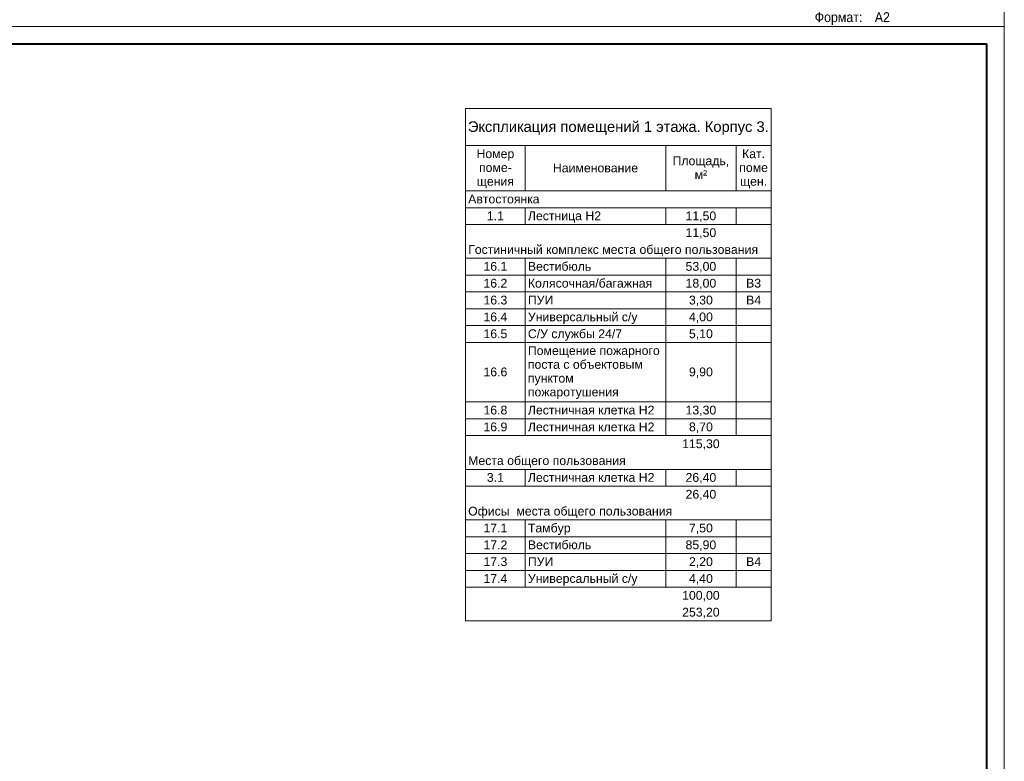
# Model space of a CAD drawing. Header units: millimetres. Extents: x -195178 to 1761886, y 140622 to 301105.
# Tile 2 of 131: x -163807 to -135778, y 203401 to 224498. Entities that reach past the tile are written whole.
import ezdxf

# ---------------------------------------------------------------- set-up
doc = ezdxf.new("R2010")
doc.units = ezdxf.units.MM
for name, color, linetype, lineweight in [('A-010-M_LINE-T', 7, 'Continuous', 18), ('Z-000-P_SCHED', 7, 'Continuous', 20), ('Рамка', 7, 'Continuous', 18)]:
    doc.layers.add(name, color=color, linetype=linetype, lineweight=lineweight)
doc.layers.add('формат', color=250, linetype='Continuous')
doc.styles.add('Arial', font='arial.ttf', dxfattribs={"width": 0.9, "height": 699.9999999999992})
doc.styles.add('Arial_4', font='arial.ttf', dxfattribs={"height": 3})
doc.styles.add('Arial_5', font='arial.ttf', dxfattribs={"height": 2.5})

# ---------------------------------------------------------------- blocks, each defined once
blk = doc.blocks.new('*U29')
at = {"color": 0, "lineweight": 0}
blk.add_lwpolyline([(-594, 4.393872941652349e-15), (6.661338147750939e-14, 6.661338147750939e-14), (3.331937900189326e-14, 420.0000000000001), (-594.0000000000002, 420.0000000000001)], close=True, dxfattribs=at)
at = {"lineweight": 40}
blk.add_lwpolyline([(-574, 5.000000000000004), (-4.999999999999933, 5.000000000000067), (-4.999999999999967, 415.0000000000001), (-574.0000000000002, 415.0000000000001)], close=True, dxfattribs=at)
at = {"style": 'Arial', "width": 0.9}
blk.add_text('Формат:', height=2.8, dxfattribs=at).set_placement((-53.97311837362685, 1.250000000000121))
at = {"style": 'Arial', "width": 0.9, "flags": 8}
blk.add_attdef('FORMAT', (-36.87188609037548, 1.257088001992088), '', height=2.8, dxfattribs=at)

msp = doc.modelspace()

# ---------------------------------------------------------------- linework, layer by layer
at = {"layer": 'A-010-M_LINE-T'}
for p, q in [((-151115.316421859, 221973.6078558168), (-151115.316421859, 220915.2745224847)), ((-142415.316421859, 221973.6078558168), (-151115.316421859, 221973.6078558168)), ((-142415.316421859, 220915.2745224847), (-142415.316421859, 221973.6078558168)), ((-151115.316421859, 220915.2745224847), (-151115.316421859, 207394.0636468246)), ((-151115.316421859, 220915.2745224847), (-142415.316421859, 220915.2745224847)), ((-149415.316421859, 220915.2745224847), (-149415.316421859, 219627.7354663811)), ((-145415.316421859, 220915.2745224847), (-145415.316421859, 219627.7354663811)), ((-143415.316421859, 220915.2745224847), (-143415.316421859, 219627.7354663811)), ((-142415.316421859, 220915.2745224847), (-142415.316421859, 207394.0636468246)), ((-149415.316421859, 219627.7354663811), (-151115.316421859, 219627.7354663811)), ((-145415.316421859, 219627.7354663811), (-149415.316421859, 219627.7354663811)), ((-143415.316421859, 219627.7354663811), (-145415.316421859, 219627.7354663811)), ((-142415.316421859, 219627.7354663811), (-143415.316421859, 219627.7354663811)), ((-149415.316421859, 219148.5557810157), (-151115.316421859, 219148.5557810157)), ((-145415.316421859, 219148.5557810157), (-149415.316421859, 219148.5557810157)), ((-149415.316421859, 219148.5557810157), (-149415.316421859, 218669.3760956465)), ((-143415.316421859, 219148.5557810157), (-145415.316421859, 219148.5557810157)), ((-145415.316421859, 219148.5557810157), (-145415.316421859, 218669.3760956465)), ((-142415.316421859, 219148.5557810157), (-143415.316421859, 219148.5557810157)), ((-143415.316421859, 219148.5557810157), (-143415.316421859, 218669.3760956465)), ((-149415.316421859, 218669.3760956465), (-151115.316421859, 218669.3760956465)), ((-145415.316421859, 218669.3760956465), (-149415.316421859, 218669.3760956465)), ((-143415.316421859, 218669.3760956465), (-145415.316421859, 218669.3760956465)), ((-142415.316421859, 218669.3760956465), (-143415.316421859, 218669.3760956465)), ((-149415.316421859, 217711.016724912), (-151115.316421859, 217711.016724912)), ((-145415.316421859, 217711.016724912), (-149415.316421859, 217711.016724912)), ((-149415.316421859, 217711.016724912), (-149415.316421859, 217231.8370395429)), ((-143415.316421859, 217711.016724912), (-145415.316421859, 217711.016724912)), ((-145415.316421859, 217711.016724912), (-145415.316421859, 217231.8370395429)), ((-142415.316421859, 217711.016724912), (-143415.316421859, 217711.016724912)), ((-143415.316421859, 217711.016724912), (-143415.316421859, 217231.8370395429)), ((-149415.316421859, 217231.8370395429), (-151115.316421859, 217231.8370395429)), ((-145415.316421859, 217231.8370395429), (-149415.316421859, 217231.8370395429)), ((-149415.316421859, 217231.8370395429), (-149415.316421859, 216752.6573541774)), ((-143415.316421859, 217231.8370395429), (-145415.316421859, 217231.8370395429)), ((-145415.316421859, 217231.8370395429), (-145415.316421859, 216752.6573541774)), ((-142415.316421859, 217231.8370395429), (-143415.316421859, 217231.8370395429)), ((-143415.316421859, 217231.8370395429), (-143415.316421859, 216752.6573541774)), ((-149415.316421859, 216752.6573541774), (-151115.316421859, 216752.6573541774)), ((-145415.316421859, 216752.6573541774), (-149415.316421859, 216752.6573541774)), ((-149415.316421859, 216752.6573541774), (-149415.316421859, 216273.4776688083)), ((-143415.316421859, 216752.6573541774), (-145415.316421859, 216752.6573541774)), ((-145415.316421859, 216752.6573541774), (-145415.316421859, 216273.4776688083)), ((-142415.316421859, 216752.6573541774), (-143415.316421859, 216752.6573541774)), ((-143415.316421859, 216752.6573541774), (-143415.316421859, 216273.4776688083)), ((-149415.316421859, 216273.4776688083), (-151115.316421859, 216273.4776688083)), ((-145415.316421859, 216273.4776688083), (-149415.316421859, 216273.4776688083)), ((-149415.316421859, 216273.4776688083), (-149415.316421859, 215794.2979834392)), ((-143415.316421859, 216273.4776688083), (-145415.316421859, 216273.4776688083)), ((-145415.316421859, 216273.4776688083), (-145415.316421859, 215794.2979834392)), ((-142415.316421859, 216273.4776688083), (-143415.316421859, 216273.4776688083)), ((-143415.316421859, 216273.4776688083), (-143415.316421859, 215794.2979834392)), ((-149415.316421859, 215794.2979834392), (-151115.316421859, 215794.2979834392)), ((-145415.316421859, 215794.2979834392), (-149415.316421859, 215794.2979834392)), ((-149415.316421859, 215794.2979834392), (-149415.316421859, 215315.1182980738)), ((-143415.316421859, 215794.2979834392), (-145415.316421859, 215794.2979834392)), ((-145415.316421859, 215794.2979834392), (-145415.316421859, 215315.1182980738)), ((-142415.316421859, 215794.2979834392), (-143415.316421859, 215794.2979834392)), ((-143415.316421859, 215794.2979834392), (-143415.316421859, 215315.1182980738)), ((-149415.316421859, 215315.1182980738), (-151115.316421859, 215315.1182980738)), ((-145415.316421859, 215315.1182980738), (-149415.316421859, 215315.1182980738)), ((-149415.316421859, 215315.1182980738), (-149415.316421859, 213623.3995566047)), ((-143415.316421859, 215315.1182980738), (-145415.316421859, 215315.1182980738)), ((-145415.316421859, 215315.1182980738), (-145415.316421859, 213623.3995566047)), ((-142415.316421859, 215315.1182980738), (-143415.316421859, 215315.1182980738)), ((-143415.316421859, 215315.1182980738), (-143415.316421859, 213623.3995566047)), ((-149415.316421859, 213623.3995566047), (-151115.316421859, 213623.3995566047)), ((-145415.316421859, 213623.3995566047), (-149415.316421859, 213623.3995566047)), ((-149415.316421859, 213623.3995566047), (-149415.316421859, 213144.2198712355)), ((-143415.316421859, 213623.3995566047), (-145415.316421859, 213623.3995566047)), ((-145415.316421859, 213623.3995566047), (-145415.316421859, 213144.2198712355)), ((-142415.316421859, 213623.3995566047), (-143415.316421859, 213623.3995566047)), ((-143415.316421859, 213623.3995566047), (-143415.316421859, 213144.2198712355)), ((-149415.316421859, 213144.2198712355), (-151115.316421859, 213144.2198712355)), ((-145415.316421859, 213144.2198712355), (-149415.316421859, 213144.2198712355)), ((-149415.316421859, 213144.2198712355), (-149415.316421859, 212665.0401858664)), ((-143415.316421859, 213144.2198712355), (-145415.316421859, 213144.2198712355)), ((-145415.316421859, 213144.2198712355), (-145415.316421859, 212665.0401858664)), ((-142415.316421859, 213144.2198712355), (-143415.316421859, 213144.2198712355)), ((-143415.316421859, 213144.2198712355), (-143415.316421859, 212665.0401858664)), ((-149415.316421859, 212665.0401858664), (-151115.316421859, 212665.0401858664)), ((-145415.316421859, 212665.0401858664), (-149415.316421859, 212665.0401858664)), ((-143415.316421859, 212665.0401858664), (-145415.316421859, 212665.0401858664)), ((-142415.316421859, 212665.0401858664), (-143415.316421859, 212665.0401858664)), ((-149415.316421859, 211706.6808151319), (-151115.316421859, 211706.6808151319)), ((-145415.316421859, 211706.6808151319), (-149415.316421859, 211706.6808151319)), ((-149415.316421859, 211706.6808151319), (-149415.316421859, 211227.5011297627)), ((-143415.316421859, 211706.6808151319), (-145415.316421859, 211706.6808151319)), ((-145415.316421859, 211706.6808151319), (-145415.316421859, 211227.5011297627)), ((-142415.316421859, 211706.6808151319), (-143415.316421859, 211706.6808151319)), ((-143415.316421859, 211706.6808151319), (-143415.316421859, 211227.5011297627)), ((-149415.316421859, 211227.5011297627), (-151115.316421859, 211227.5011297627)), ((-145415.316421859, 211227.5011297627), (-149415.316421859, 211227.5011297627)), ((-143415.316421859, 211227.5011297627), (-145415.316421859, 211227.5011297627)), ((-142415.316421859, 211227.5011297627), (-143415.316421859, 211227.5011297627)), ((-149415.316421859, 210269.1417590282), (-151115.316421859, 210269.1417590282)), ((-145415.316421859, 210269.1417590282), (-149415.316421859, 210269.1417590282)), ((-149415.316421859, 210269.1417590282), (-149415.316421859, 209789.9620736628)), ((-143415.316421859, 210269.1417590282), (-145415.316421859, 210269.1417590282)), ((-145415.316421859, 210269.1417590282), (-145415.316421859, 209789.9620736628)), ((-142415.316421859, 210269.1417590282), (-143415.316421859, 210269.1417590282)), ((-143415.316421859, 210269.1417590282), (-143415.316421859, 209789.9620736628)), ((-149415.316421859, 209789.9620736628), (-151115.316421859, 209789.9620736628)), ((-145415.316421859, 209789.9620736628), (-149415.316421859, 209789.9620736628)), ((-149415.316421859, 209789.9620736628), (-149415.316421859, 209310.7823882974)), ((-143415.316421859, 209789.9620736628), (-145415.316421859, 209789.9620736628)), ((-145415.316421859, 209789.9620736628), (-145415.316421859, 209310.7823882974)), ((-142415.316421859, 209789.9620736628), (-143415.316421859, 209789.9620736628)), ((-143415.316421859, 209789.9620736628), (-143415.316421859, 209310.7823882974)), ((-149415.316421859, 209310.7823882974), (-151115.316421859, 209310.7823882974)), ((-145415.316421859, 209310.7823882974), (-149415.316421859, 209310.7823882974)), ((-149415.316421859, 209310.7823882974), (-149415.316421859, 208831.6027029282)), ((-143415.316421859, 209310.7823882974), (-145415.316421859, 209310.7823882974)), ((-145415.316421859, 209310.7823882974), (-145415.316421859, 208831.6027029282)), ((-142415.316421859, 209310.7823882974), (-143415.316421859, 209310.7823882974)), ((-143415.316421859, 209310.7823882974), (-143415.316421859, 208831.6027029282)), ((-149415.316421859, 208831.6027029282), (-151115.316421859, 208831.6027029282)), ((-145415.316421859, 208831.6027029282), (-149415.316421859, 208831.6027029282)), ((-149415.316421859, 208831.6027029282), (-149415.316421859, 208352.4230175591)), ((-143415.316421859, 208831.6027029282), (-145415.316421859, 208831.6027029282)), ((-145415.316421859, 208831.6027029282), (-145415.316421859, 208352.4230175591)), ((-142415.316421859, 208831.6027029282), (-143415.316421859, 208831.6027029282)), ((-143415.316421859, 208831.6027029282), (-143415.316421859, 208352.4230175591)), ((-149415.316421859, 208352.4230175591), (-151115.316421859, 208352.4230175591)), ((-145415.316421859, 208352.4230175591), (-149415.316421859, 208352.4230175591)), ((-143415.316421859, 208352.4230175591), (-145415.316421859, 208352.4230175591)), ((-142415.316421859, 208352.4230175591), (-143415.316421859, 208352.4230175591)), ((-142415.316421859, 207394.0636468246), (-151115.316421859, 207394.0636468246))]:
    msp.add_line(p, q, dxfattribs=at)
at = {"layer": 'Рамка'}
msp.add_lwpolyline([(-193178.2503134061, 182804.784122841), (-136278.2503134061, 182804.784122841), (-136278.2503134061, 223804.784122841), (-193178.2503134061, 223804.784122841)], close=True, dxfattribs=at)

# ---------------------------------------------------------------- block references
at = {"layer": 'формат', "xscale": 100, "yscale": 100, "zscale": 100}
msp.add_blockref('*U29', (-135778.2503134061, 224304.784122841), dxfattribs=at).add_auto_attribs({'FORMAT': 'А2'})
msp.add_blockref('*U29', (-135778.2503134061, 182304.784122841), dxfattribs=at)

# ---------------------------------------------------------------- texts
at = {"layer": 'Z-000-P_SCHED'}
for s, insert, char_height, width, attachment_point, line_spacing_factor, style in [('Экспликация помещений 1 этажа. Корпус 3.', (-146765.316421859, 221605.528947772), 299.9999999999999, 10224.67958630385, 2, 0.9417779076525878, 'Arial_4'), ('Номер\\Pпоме-\\Pщения', (-150265.316421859, 220809.9244786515), 250, 1285.516317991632, 2, 0.9417779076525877, 'Arial_5'), ('Площадь,\\Pм\\fArial|b0|i0|c238|p34|;²', (-144415.316421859, 220607.8346359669), 250, 1925.213723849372, 2, 0.9417779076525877, 'Arial_5'), ('Кат.\\Pпоме\\Pщен.', (-142915.316421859, 220809.9244786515), 250, 979.4410041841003, 2, 0.9417779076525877, 'Arial_5'), ('Наименование', (-147415.316421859, 220405.7447932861), 250, 2895.472468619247, 2, 0.9417779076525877, 'Arial_5'), ('Автостоянка', (-151040.316421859, 219522.3854225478), 250, 2424.116485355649, 1, 0.9417779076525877, 'Arial_5'), ('1.1', (-150265.316421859, 219043.2057371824), 250, 581.5430962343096, 2, 0.9417779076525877, 'Arial_5'), ('Лестница Н2', (-149340.316421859, 219043.2057371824), 250, 2485.331548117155, 1, 0.9417779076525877, 'Arial_5'), ('11,50', (-144415.316421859, 219043.2057371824), 250, 1046.777573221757, 2, 0.9417779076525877, 'Arial_5'), ('11,50', (-144415.316421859, 218564.0260518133), 250, 1046.777573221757, 2, 0.9417779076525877, 'Arial_5'), ('Гостиничный комплекс места общего пользования', (-151040.316421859, 218084.8463664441), 250, 9858.685857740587, 1, 0.9417779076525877, 'Arial_5'), ('16.1', (-150265.316421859, 217605.6666810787), 250, 814.1603347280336, 2, 0.9417779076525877, 'Arial_5'), ('Вестибюль', (-149340.316421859, 217605.6666810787), 250, 2151.709456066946, 1, 0.9417779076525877, 'Arial_5'), ('53,00', (-144415.316421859, 217605.6666810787), 250, 1046.777573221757, 2, 0.9417779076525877, 'Arial_5'), ('16.2', (-150265.316421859, 217126.4869957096), 250, 814.1603347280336, 2, 0.9417779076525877, 'Arial_5'), ('Колясочная/багажная', (-149340.316421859, 217126.4869957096), 250, 4229.960836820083, 1, 0.9417779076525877, 'Arial_5'), ('18,00', (-144415.316421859, 217126.4869957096), 250, 1046.777573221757, 2, 0.9417779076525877, 'Arial_5'), ('B3', (-142915.316421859, 217126.4869957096), 250, 511.1457740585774, 2, 0.9417779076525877, 'Arial_5'), ('16.3', (-150265.316421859, 216647.3073103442), 250, 814.1603347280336, 2, 0.9417779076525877, 'Arial_5'), ('ПУИ', (-149340.316421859, 216647.3073103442), 250, 863.1323849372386, 1, 0.9417779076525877, 'Arial_5'), ('3,30', (-144415.316421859, 216647.3073103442), 250, 814.1603347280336, 2, 0.9417779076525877, 'Arial_5'), ('B4', (-142915.316421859, 216647.3073103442), 250, 511.1457740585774, 2, 0.9417779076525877, 'Arial_5'), ('16.4', (-150265.316421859, 216168.1276249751), 250, 814.1603347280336, 2, 0.9417779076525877, 'Arial_5'), ('Универсальный с/у', (-149340.316421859, 216168.1276249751), 250, 3712.693556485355, 1, 0.9417779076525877, 'Arial_5'), ('4,00', (-144415.316421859, 216168.1276249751), 250, 814.1603347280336, 2, 0.9417779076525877, 'Arial_5'), ('16.5', (-150265.316421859, 215688.9479396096), 250, 814.1603347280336, 2, 0.9417779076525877, 'Arial_5'), ('С/У службы 24/7', (-149340.316421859, 215688.9479396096), 250, 3192.365523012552, 1, 0.9417779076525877, 'Arial_5'), ('5,10', (-144415.316421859, 215688.9479396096), 250, 814.1603347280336, 2, 0.9417779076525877, 'Arial_5'), ('Помещение пожарного\\Pпоста с объектовым\\Pпунктом\\Pпожаротушения', (-149340.316421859, 215209.7682542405), 250, 4490.124853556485, 1, 0.9417779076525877, 'Arial_5'), ('16.6', (-150265.316421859, 214603.4987261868), 250, 814.1603347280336, 2, 0.9417779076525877, 'Arial_5'), ('9,90', (-144415.316421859, 214603.4987261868), 250, 814.1603347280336, 2, 0.9417779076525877, 'Arial_5'), ('16.8', (-150265.316421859, 213518.0495127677), 250, 814.1603347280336, 2, 0.9417779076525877, 'Arial_5'), ('Лестничная клетка Н2', (-149340.316421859, 213518.0495127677), 250, 4300.358158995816, 1, 0.9417779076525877, 'Arial_5'), ('13,30', (-144415.316421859, 213518.0495127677), 250, 1046.777573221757, 2, 0.9417779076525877, 'Arial_5'), ('16.9', (-150265.316421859, 213038.8698274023), 250, 814.1603347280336, 2, 0.9417779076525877, 'Arial_5'), ('Лестничная клетка Н2', (-149340.316421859, 213038.8698274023), 250, 4300.358158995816, 1, 0.9417779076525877, 'Arial_5'), ('8,70', (-144415.316421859, 213038.8698274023), 250, 814.1603347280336, 2, 0.9417779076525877, 'Arial_5'), ('115,30', (-144415.316421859, 212559.6901420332), 250, 1279.394811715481, 2, 0.9417779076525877, 'Arial_5'), ('Места общего пользования', (-151040.316421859, 212080.5104566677), 250, 5356.317991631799, 1, 0.9417779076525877, 'Arial_5'), ('3.1', (-150265.316421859, 211601.3307713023), 250, 581.5430962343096, 2, 0.9417779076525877, 'Arial_5'), ('Лестничная клетка Н2', (-149340.316421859, 211601.3307713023), 250, 4300.358158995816, 1, 0.9417779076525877, 'Arial_5'), ('26,40', (-144415.316421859, 211601.3307713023), 250, 1046.777573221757, 2, 0.9417779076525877, 'Arial_5'), ('26,40', (-144415.316421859, 211122.1510859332), 250, 1046.777573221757, 2, 0.9417779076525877, 'Arial_5'), ('Офисы  места общего пользования', (-151040.316421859, 210642.9714005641), 250, 6938.727364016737, 1, 0.9417779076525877, 'Arial_5'), ('17.1', (-150265.316421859, 210163.7917151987), 250, 814.1603347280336, 2, 0.9417779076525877, 'Arial_5'), ('Тамбур', (-149340.316421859, 210163.7917151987), 250, 1444.675481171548, 1, 0.9417779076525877, 'Arial_5'), ('7,50', (-144415.316421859, 210163.7917151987), 250, 814.1603347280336, 2, 0.9417779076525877, 'Arial_5'), ('17.2', (-150265.316421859, 209684.6120298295), 250, 814.1603347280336, 2, 0.9417779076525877, 'Arial_5'), ('Вестибюль', (-149340.316421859, 209684.6120298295), 250, 2151.709456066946, 1, 0.9417779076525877, 'Arial_5'), ('85,90', (-144415.316421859, 209684.6120298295), 250, 1046.777573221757, 2, 0.9417779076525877, 'Arial_5'), ('17.3', (-150265.316421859, 209205.4323444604), 250, 814.1603347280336, 2, 0.9417779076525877, 'Arial_5'), ('ПУИ', (-149340.316421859, 209205.4323444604), 250, 863.1323849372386, 1, 0.9417779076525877, 'Arial_5'), ('2,20', (-144415.316421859, 209205.4323444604), 250, 814.1603347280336, 2, 0.9417779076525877, 'Arial_5'), ('B4', (-142915.316421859, 209205.4323444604), 250, 511.1457740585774, 2, 0.9417779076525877, 'Arial_5'), ('17.4', (-150265.316421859, 208726.252659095), 250, 814.1603347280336, 2, 0.9417779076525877, 'Arial_5'), ('Универсальный с/у', (-149340.316421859, 208726.252659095), 250, 3712.693556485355, 1, 0.9417779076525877, 'Arial_5'), ('4,40', (-144415.316421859, 208726.252659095), 250, 814.1603347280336, 2, 0.9417779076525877, 'Arial_5'), ('100,00', (-144415.316421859, 208247.0729737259), 250, 1279.394811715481, 2, 0.9417779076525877, 'Arial_5'), ('253,20', (-144415.316421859, 207767.8932883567), 250, 1279.394811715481, 2, 0.9417779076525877, 'Arial_5')]:
    msp.add_mtext(s, dxfattribs=dict(at, insert=insert, char_height=char_height, width=width, attachment_point=attachment_point, line_spacing_factor=line_spacing_factor, style=style))

doc.saveas('drawing.dxf')
